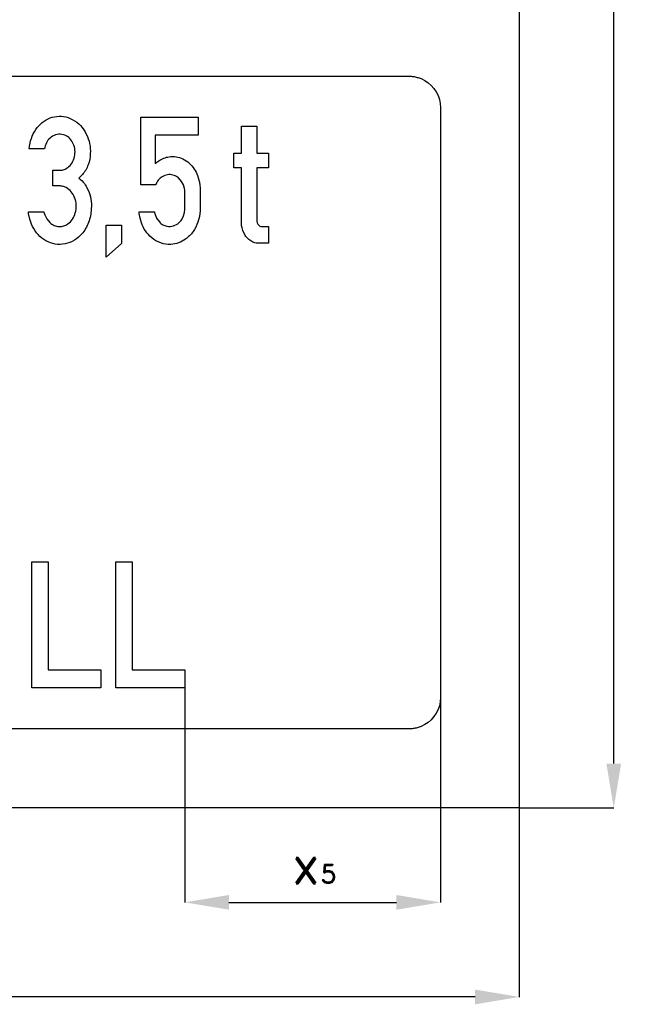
# Model space of a CAD drawing. Header units: millimetres. Extents: x -411 to 11679, y -762 to 3466.
# Tile 16 of 19: x 10707 to 11679, y -312 to 1250. Entities that reach past the tile are written whole.
import ezdxf

# ---------------------------------------------------------------- set-up
doc = ezdxf.new("R2010")
doc.units = ezdxf.units.MM
doc.header["$LTSCALE"] = 5
doc.layers.add('Kóty', color=2, linetype='Continuous')
doc.layers.add('Značka', color=7, linetype='Continuous')
doc.styles.get("Standard").update_dxf_attribs({"font": 'romand.shx', "height": 60})
doc.dimstyles.get("Standard").update_dxf_attribs({"dimtxt": 60, "dimasz": 70, "dimexe": 0.18, "dimexo": 0.0625, "dimgap": 30, "dimtad": 1, "dimdec": 0, "dimzin": 0, "dimdsep": 46, "dimtxsty": 'Standard', "dimcen": 0.09, "dimadec": 0, "dimazin": 0, "dimtfac": 1, "dimtdec": 0, "dimtofl": 0, "dimtmove": 0, "dimatfit": 3, "dimfxl": 1, "dimtolj": 1, "dimtzin": 0, "dimarcsym": 0})

# ---------------------------------------------------------------- blocks, each defined once
blk = doc.blocks.new('*D19')
at = {"layer": 'Defpoints', "color": 0, "transparency": 16777216}
for p in [(9000, 0), (11500, 0), (9000, -300)]:
    blk.add_point(p, dxfattribs=at)
at = {"layer": 'Kóty', "color": 0, "lineweight": -2, "transparency": 16777216}
for p, q in [((9000, -0.1), (9000, -300.2)), ((11500, -0.1), (11500, -300.2)), ((11430, -300), (9070, -300))]:
    blk.add_line(p, q, dxfattribs=at)
at = {"layer": 'Kóty', "color": 0, "transparency": 16777216}
for points in [[(9070, -288.3), (9070, -311.7), (9000, -300)], [(11430, -288.3), (11430, -311.7), (11500, -300)]]:
    blk.add_solid(points, dxfattribs=at)
at = {"layer": 'Kóty', "color": 0, "transparency": 16777216, "insert": (10250, -240), "char_height": 60, "attachment_point": 5}
blk.add_mtext('\\A1;2500', dxfattribs=at)
blk = doc.blocks.new('*D21')
at = {"layer": 'Defpoints', "color": 0, "transparency": 16777216}
for p in [(11500, 3225), (11650, 3225), (11500, 0)]:
    blk.add_point(p, dxfattribs=at)
at = {"layer": 'Kóty', "color": 0, "lineweight": -2, "transparency": 16777216}
for p, q in [((11500.1, 3225), (11650.2, 3225)), ((11650, 70), (11650, 3155)), ((11500.1, 0), (11650.2, 0))]:
    blk.add_line(p, q, dxfattribs=at)
at = {"layer": 'Kóty', "color": 0, "transparency": 16777216}
for points in [[(11638.3, 3155), (11661.7, 3155), (11650, 3225)], [(11638.3, 70), (11661.7, 70), (11650, 0)]]:
    blk.add_solid(points, dxfattribs=at)
at = {"layer": 'Kóty', "color": 0, "transparency": 16777216, "insert": (11590, 1612.5), "char_height": 60, "attachment_point": 5, "rotation": 90}
blk.add_mtext('\\A1;min 3200', dxfattribs=at)

msp = doc.modelspace()

# ---------------------------------------------------------------- linework, layer by layer
at = {"layer": 'Kóty'}
for p, q in [((10969.08, 189.938), (10969.08, -150.18)), ((11375, 174.938), (11375, -150.18)), ((11039.08, -150), (11305, -150))]:
    msp.add_line(p, q, dxfattribs=at)
for points in [[(11039.08, -138.333), (11039.08, -161.667), (10969.08, -150)], [(11305, -138.333), (11305, -161.667), (11375, -150)]]:
    msp.add_solid(points, dxfattribs=at)
at = {"layer": 'Značka', "color": 5}
for points in [[(9000, 0), (9000, 3225), (11500, 3225), (11500, 0), (9000, 0)], [(10844.58, 873.333), (10844.58, 923.667), (10868.95, 923.667), (10868.95, 895), (10844.58, 873.333)], [(10726.58, 190), (10726.58, 390), (10752.42, 390), (10752.42, 218.688), (10835.79, 218.688), (10835.79, 190), (10726.58, 190)], [(10859.87, 190), (10859.87, 390), (10885.71, 390), (10885.71, 218.688), (10969.08, 218.688), (10969.08, 190), (10859.87, 190)]]:
    msp.add_lwpolyline(points, dxfattribs=at)
for points in [[(9175, 1160), (11325, 1160), (11325.2, 1160), (11325.39, 1160, -0.0321943), (11331.85, 1159.55, -0.0354749), (11338.19, 1158.23, -0.0362737), (11344.33, 1156.15), (11350.11, 1153.24), (11355.5, 1149.64), (11360.36, 1145.36), (11364.65, 1140.5), (11368.24, 1135.11), (11371.13, 1129.33), (11373.23, 1123.19), (11374.57, 1116.85), (11375, 1110.39), (11375, 1110.2), (11375, 1110), (11375, 175), (11375, 174.804), (11375, 174.607), (11374.55, 168.151), (11373.23, 161.806), (11371.15, 155.67), (11368.24, 149.887), (11364.64, 144.498), (11360.36, 139.645), (11355.5, 135.353), (11350.11, 131.764), (11344.33, 128.867), (11338.19, 126.772, -0.0341536), (11331.85, 125.432, -0.0367582), (11325.39, 125.002), (11325.2, 125.001), (11325, 125), (9175, 125)], [(10745.47, 945.063), (10746.12, 942.727), (10746.85, 940.417), (10750.15, 933.689), (10755.1, 927.979, 0.0825507), (10761.88, 923.457, 0.0995657), (10769.71, 921.625, 0.0931069), (10777.08, 922.533, 0.0814457), (10783.75, 925.896, 0.101081), (10790.95, 933.426, 0.0752078), (10795.19, 943.125, 0.0830691), (10796.89, 955.573, 0.0927517), (10794.22, 967.792, 0.0842257), (10788.92, 976.905, 0.104829), (10780.81, 983.354), (10776.73, 985.063, 0.0506416), (10772.4, 985.917), (10771.44, 986.001), (10770.47, 986.063), (10759.99, 986.063), (10759.99, 1011.06), (10770.85, 1011.06), (10771.77, 1011.03), (10772.69, 1011.02, 0.105207), (10779.47, 1012.7, 0.079513), (10785.38, 1016.79, 0.100503), (10791.65, 1025.05, 0.0833748), (10794.56, 1035.02, 0.0814044), (10794.55, 1045.38, 0.091575), (10791.03, 1055.13, 0.0925198), (10784.96, 1062.73, 0.11638), (10776.49, 1067.21, 0.122181), (10766.53, 1067.61, 0.113904), (10757.32, 1063.5, 0.105697), (10750.66, 1056.33, 0.0858332), (10747.15, 1047.29), (10746.9, 1046.15), (10746.67, 1045), (10722.06, 1045), (10722.73, 1049.33), (10723.55, 1053.65, -0.0618877), (10728.69, 1068.49, -0.0763957), (10737.71, 1081.44, -0.0790142), (10748.91, 1090.72, -0.0901482), (10762.45, 1095.77, -0.0913731), (10776.91, 1096.12, -0.0859876), (10790.66, 1091.48, -0.0900221), (10803.65, 1081.6, -0.0745802), (10812.83, 1068.04, -0.0684446), (10818.1, 1053.19, -0.0664997), (10819.22, 1037.35, -0.0782508), (10815.8, 1019.38, -0.102286), (10806.58, 1004.08), (10803.95, 1001.28), (10801.18, 998.604), (10803.75, 996.352), (10806.23, 994, -0.0578788), (10812.76, 985.568), (10817.33, 975.875, -0.0655812), (10820.64, 961.583, -0.0527124), (10820.5, 946.729, -0.0760748), (10815.44, 925.592, -0.103129), (10803.52, 907.75, -0.0869779), (10790.62, 898.023, -0.0961967), (10775.18, 893.5, -0.0946093), (10759.57, 894.579, -0.0884953), (10745.31, 901.125, -0.083112), (10733.75, 911.781, -0.0695632), (10725.9, 925.396), (10723, 933.59), (10721.3, 942.063), (10721.1, 943.561), (10720.93, 945.063), (10745.47, 945.063)], [(10921.06, 944.875), (10921.36, 943.593), (10921.68, 942.313), (10924.37, 935.169), (10928.79, 928.958, 0.0813333), (10934.21, 924.568, 0.0886581), (10940.81, 922.208, 0.121224), (10951.06, 922.722, 0.120126), (10959.93, 927.771, 0.077494), (10964.22, 932.835), (10967.07, 938.854), (10968.57, 943.945), (10969.23, 949.167), (10969.28, 950.582), (10969.28, 952), (10969.28, 976.25), (10969.1, 979.068), (10968.75, 981.854), (10967.01, 987.584), (10964.01, 992.896), (10958.93, 998.721, 0.0942493), (10952.39, 1002.58, 0.110722), (10943.88, 1003.91, 0.101956), (10935.39, 1001.63, 0.0970847), (10928.45, 996.661, 0.0943437), (10923.92, 989.625), (10923.54, 988.743), (10923.19, 987.854), (10899.32, 987.854), (10899.32, 1095), (10990.39, 1095), (10990.39, 1066.48), (10922.07, 1066.48), (10922.07, 1021.48), (10924.87, 1023.72), (10927.76, 1025.83, -0.0560278), (10935.68, 1030, -0.0624599), (10944.39, 1032.21, -0.0774673), (10955.36, 1032.16, -0.0736407), (10965.87, 1028.85, -0.077529), (10976.2, 1022.11, -0.0681748), (10984.2, 1012.69, -0.0557792), (10989.42, 1002.7), (10992.5, 991.875), (10993.24, 987.402), (10993.53, 982.896), (10993.53, 982.292), (10993.53, 981.688), (10993.53, 949.583), (10993.5, 948.156), (10993.46, 946.729), (10992.37, 937.64), (10989.9, 928.75, -0.0724028), (10982.25, 913.565, -0.0898577), (10970.26, 901.625, -0.074176), (10959.34, 895.656, -0.0795938), (10947.15, 893.25, -0.100442), (10930.97, 895.586, -0.092481), (10916.73, 903.792, -0.0781314), (10906.82, 914.601, -0.0635404), (10900.33, 927.708), (10898.12, 934.899), (10896.84, 942.271), (10896.7, 943.572), (10896.57, 944.875), (10921.06, 944.875)], [(11101.82, 895.021), (11086.5, 895.021), (11085.31, 895.099), (11084.13, 895.208, -0.0743689), (11077.06, 897.12, -0.0743822), (11070.81, 901.021, -0.0825227), (11064.95, 907.498), (11061.18, 915.417), (11060.01, 919.362), (11059.42, 923.396), (11059.37, 924.374), (11059.33, 925.354), (11059.33, 1014.65), (11047.1, 1014.65), (11047.1, 1037.98), (11059.33, 1037.98), (11059.33, 1080.73), (11083.56, 1080.73), (11083.56, 1037.98), (11102.01, 1037.98), (11102.03, 1014.65), (11083.56, 1014.65), (11083.56, 931.188), (11083.61, 930.645), (11083.67, 930.104), (11084.12, 927.732), (11085.08, 925.479), (11087.02, 923.144, 0.138815), (11089.67, 921.938), (11090.17, 921.86), (11090.68, 921.813), (11101.82, 921.813), (11101.82, 895.021)]]:
    msp.add_lwpolyline(points, format="xyb", dxfattribs=at)

# ---------------------------------------------------------------- texts
at = {"layer": 'Kóty', "insert": (11138.219, -59.821), "char_height": 60, "attachment_point": 1}
msp.add_mtext_dynamic_manual_height_columns('x{\\H0.5x;5}', width=70.63977, gutter_width=300, heights=[0], dxfattribs=at)

# ---------------------------------------------------------------- dimensions: what is measured, and where the dimension line sits
at = {"layer": 'Kóty'}
dim = msp.add_linear_dim(base=(11650, 3225), p1=(11500, 0), p2=(11500, 3225), angle=90, text='min 3200', dimstyle='Standard', dxfattribs=at)
dim.commit()
dim.dimension.update_dxf_attribs({"geometry": '*D21', "text_midpoint": (11590, 1612.5)})
dim = msp.add_linear_dim(base=(9000, -300), p1=(11500, 0), p2=(9000, 0), dimstyle='Standard', dxfattribs=at)
dim.commit()
dim.dimension.update_dxf_attribs({"geometry": '*D19', "text_midpoint": (10250, -240)})

doc.saveas('drawing.dxf')
